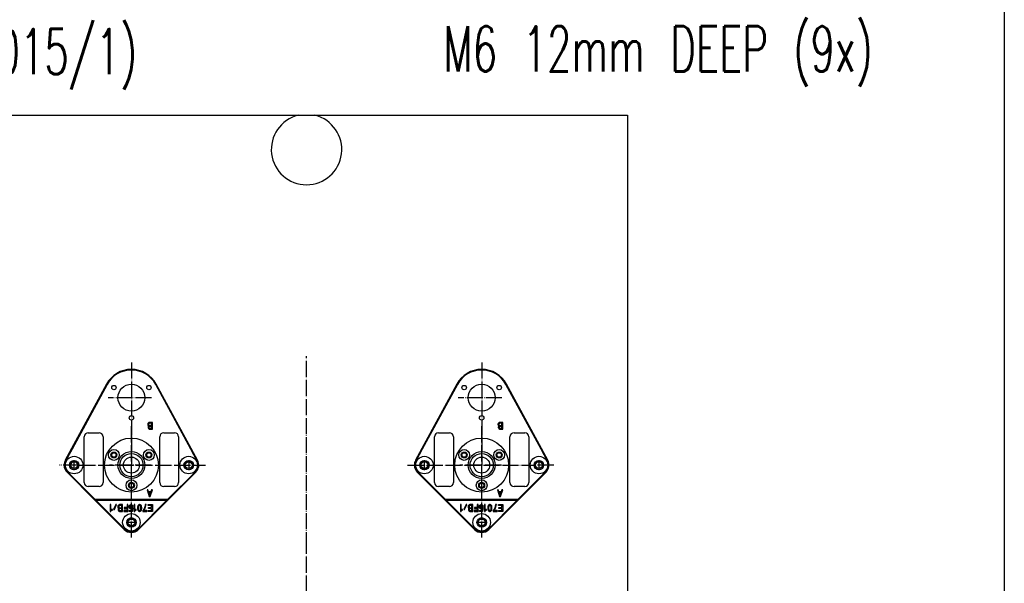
# Model space of a CAD drawing. Extents: x -1765 to 4890, y -3431 to 1272.
# Tile 187 of 189: x 2969 to 3700, y -1517 to -1099. Entities that reach past the tile are written whole.
import ezdxf

# ---------------------------------------------------------------- set-up
doc = ezdxf.new("R2010")
doc.units = 0
doc.linetypes.add('DOT_CENTER', pattern=[14, 12, -1, 0, -1])
doc.layers.add('1', color=7, linetype='CONTINUOUS')
doc.styles.add('CONVERTER_2', font='txt.shx', dxfattribs={"width": 0.63})

# ---------------------------------------------------------------- blocks, each defined once
blk = doc.blocks.new('TEXT__62', base_point=(-2000, -2800))
at = {"layer": '1', "color": 7, "linetype": 'CONTINUOUS'}
blk.add_line((3700, -900), (3700, -2170), dxfattribs=at)
at = {"layer": '1', "color": 1, "style": 'CONVERTER_2', "width": 0.63}
for s, p in [('(WITH ENGRAVING E7015/1)', (2647.64, -1138.98)), ('M6 12mm DEEP (9x)', (3283.64, -1136.98))]:
    blk.add_text(s, height=33.6, dxfattribs=at).set_placement(p)
blk = doc.blocks.new('PIN__257', base_point=(3032.06, -1408.88))
at = {"layer": '1', "color": 4, "linetype": 'CONTINUOUS'}
for centre, radius in [((3052.06, -1428.88), 20), ((3039.07, -1421.38), 4), ((3065.05, -1421.38), 4), ((3039.07, -1421.38), 2.2), ((3052.06, -1428.88), 10), ((3052.06, -1428.88), 8.6), ((3052.06, -1428.88), 5.9), ((3065.05, -1421.38), 2.2), ((3052.06, -1443.88), 4), ((3052.06, -1443.88), 2.2)]:
    blk.add_circle(centre, radius, dxfattribs=at)
blk = doc.blocks.new('E7015-23250__258', base_point=(2066.18, -1352.74))
at = {"layer": '1', "color": 6, "linetype": 'DOT_CENTER'}
for p, q in [((3052.06, -1352.74), (3052.06, -1407.58)), ((3067.06, -1378.88), (3034.69, -1378.88)), ((3052.06, -1407.58), (3052.06, -1428.88)), ((3052.06, -1428.88), (3035.77, -1428.88)), ((3066.75, -1428.88), (3052.06, -1428.88)), ((3052.06, -1455.57), (3052.06, -1428.88))]:
    blk.add_line(p, q, dxfattribs=at)
at = {"layer": '1', "color": 6, "linetype": 'CONTINUOUS'}
for p, q in [((3033.61, -1368.86), (3002.97, -1425.3)), ((3034.04, -1369.1), (3007.98, -1417.12)), ((3096.14, -1417.12), (3070.08, -1369.1)), ((3101.15, -1425.3), (3070.52, -1368.86)), ((3064.29, -1398.14), (3064.17, -1398.58)), ((3064.17, -1398.58), (3064.17, -1398.89)), ((3064.17, -1398.89), (3064.29, -1399.33)), ((3064.45, -1397.83), (3064.29, -1398.14)), ((3064.29, -1399.33), (3064.51, -1399.7)), ((3064.45, -1400.45), (3064.4, -1400.77)), ((3064.4, -1400.77), (3064.4, -1401.02)), ((3064.4, -1401.02), (3064.45, -1401.33)), ((3064.74, -1397.52), (3064.45, -1397.83)), ((3064.68, -1400.08), (3064.45, -1400.45)), ((3064.45, -1401.33), (3064.68, -1401.7)), ((3064.51, -1399.7), (3064.79, -1399.95)), ((3064.79, -1399.95), (3064.68, -1400.08)), ((3064.68, -1401.7), (3064.9, -1401.95)), ((3065.07, -1397.33), (3064.74, -1397.52)), ((3064.9, -1398.39), (3064.85, -1398.64)), ((3064.85, -1398.64), (3064.85, -1398.89)), ((3064.85, -1398.89), (3064.9, -1399.14)), ((3065.07, -1398.14), (3064.9, -1398.39)), ((3064.9, -1399.14), (3065.07, -1399.39)), ((3064.9, -1401.95), (3065.24, -1402.14)), ((3065.07, -1400.58), (3065.02, -1400.77)), ((3065.02, -1400.77), (3065.02, -1401.02)), ((3065.02, -1401.02), (3065.07, -1401.2)), ((3065.52, -1397.2), (3065.07, -1397.33)), ((3065.3, -1397.95), (3065.07, -1398.14)), ((3065.07, -1399.39), (3065.3, -1399.58)), ((3065.19, -1400.39), (3065.07, -1400.58)), ((3065.07, -1401.2), (3065.19, -1401.39)), ((3065.35, -1400.27), (3065.19, -1400.39)), ((3065.19, -1401.39), (3065.35, -1401.52)), ((3065.24, -1402.14), (3065.52, -1402.2)), ((3065.58, -1397.89), (3065.3, -1397.95)), ((3065.3, -1399.58), (3065.58, -1399.64)), ((3065.58, -1400.2), (3065.35, -1400.27)), ((3065.35, -1401.52), (3065.58, -1401.58)), ((3067.66, -1397.2), (3065.52, -1397.2)), ((3065.52, -1402.2), (3067.66, -1402.2)), ((3067.04, -1397.89), (3065.58, -1397.89)), ((3065.58, -1399.64), (3067.04, -1399.64)), ((3067.04, -1400.2), (3065.58, -1400.2)), ((3065.58, -1401.58), (3067.04, -1401.58)), ((3067.04, -1399.64), (3067.04, -1397.89)), ((3067.04, -1401.58), (3067.04, -1400.2)), ((3067.66, -1402.2), (3067.66, -1397.2)), ((3017.06, -1441.88), (3017.06, -1407.88)), ((3020.06, -1404.88), (3028.06, -1404.88)), ((3031.06, -1407.88), (3031.06, -1441.88)), ((3073.06, -1441.88), (3073.06, -1407.88)), ((3076.06, -1404.88), (3084.06, -1404.88)), ((3087.06, -1407.88), (3087.06, -1441.88)), ((3007.98, -1417.12), (3003.41, -1425.54)), ((3100.71, -1425.54), (3096.14, -1417.12)), ((3024.95, -1454.88), (3004.26, -1434.18)), ((3025.16, -1454.38), (3004.61, -1433.83)), ((3099.51, -1433.83), (3078.96, -1454.38)), ((3099.86, -1434.18), (3079.17, -1454.88)), ((3028.06, -1444.88), (3020.06, -1444.88)), ((3084.06, -1444.88), (3076.06, -1444.88)), ((3025.16, -1454.38), (3024.95, -1454.88)), ((3078.96, -1454.38), (3025.16, -1454.38)), ((3064.34, -1447.2), (3063.72, -1447.2)), ((3063.72, -1447.2), (3065.35, -1452.2)), ((3064.85, -1448.7), (3064.34, -1447.2)), ((3066.54, -1448.7), (3064.85, -1448.7)), ((3066.37, -1449.33), (3064.96, -1449.33)), ((3064.96, -1449.33), (3065.69, -1451.33)), ((3065.35, -1452.2), (3066.03, -1452.2)), ((3065.69, -1451.33), (3066.37, -1449.33)), ((3066.03, -1452.2), (3067.66, -1447.2)), ((3067.04, -1447.2), (3066.54, -1448.7)), ((3067.66, -1447.2), (3067.04, -1447.2)), ((3078.96, -1454.38), (3079.17, -1454.88)), ((3024.95, -1454.88), (3079.17, -1454.88)), ((3046.76, -1476.68), (3024.95, -1454.88)), ((3047.11, -1476.33), (3026.66, -1455.88)), ((3036.31, -1458.2), (3036.31, -1463.2)), ((3036.87, -1458.2), (3036.31, -1458.2)), ((3036.87, -1461.83), (3036.87, -1458.2)), ((3040.53, -1458.2), (3038.84, -1461.95)), ((3039.4, -1461.95), (3041.09, -1458.2)), ((3041.09, -1458.2), (3040.53, -1458.2)), ((3042.1, -1459.14), (3041.99, -1459.58)), ((3041.99, -1459.58), (3041.99, -1459.89)), ((3041.99, -1459.89), (3042.1, -1460.33)), ((3042.27, -1458.83), (3042.1, -1459.14)), ((3042.1, -1460.33), (3042.33, -1460.7)), ((3042.27, -1461.45), (3042.21, -1461.77)), ((3042.55, -1458.52), (3042.27, -1458.83)), ((3042.5, -1461.08), (3042.27, -1461.45)), ((3042.33, -1460.7), (3042.61, -1460.95)), ((3042.61, -1460.95), (3042.5, -1461.08)), ((3042.89, -1458.33), (3042.55, -1458.52)), ((3042.72, -1459.39), (3042.66, -1459.64)), ((3042.66, -1459.64), (3042.66, -1459.89)), ((3042.66, -1459.89), (3042.72, -1460.14)), ((3042.89, -1459.14), (3042.72, -1459.39)), ((3042.72, -1460.14), (3042.89, -1460.39)), ((3042.89, -1461.58), (3042.83, -1461.77)), ((3043.34, -1458.2), (3042.89, -1458.33)), ((3043.11, -1458.95), (3042.89, -1459.14)), ((3042.89, -1460.39), (3043.11, -1460.58)), ((3043, -1461.39), (3042.89, -1461.58)), ((3043.17, -1461.27), (3043, -1461.39)), ((3043.4, -1458.89), (3043.11, -1458.95)), ((3043.11, -1460.58), (3043.4, -1460.64)), ((3043.4, -1461.2), (3043.17, -1461.27)), ((3045.48, -1458.2), (3043.34, -1458.2)), ((3044.86, -1458.89), (3043.4, -1458.89)), ((3043.4, -1460.64), (3044.86, -1460.64)), ((3044.86, -1461.2), (3043.4, -1461.2)), ((3044.86, -1460.64), (3044.86, -1458.89)), ((3044.86, -1462.58), (3044.86, -1461.2)), ((3045.48, -1463.2), (3045.48, -1458.2)), ((3048.8, -1460.45), (3046.71, -1460.45)), ((3046.71, -1460.45), (3046.71, -1461.08)), ((3046.71, -1461.08), (3048.8, -1461.08)), ((3048.8, -1458.2), (3048.8, -1460.45)), ((3049.41, -1458.2), (3048.8, -1458.2)), ((3048.8, -1461.08), (3048.8, -1462.58)), ((3049.41, -1463.2), (3049.41, -1458.2)), ((3050.31, -1459.58), (3050.43, -1459.2)), ((3050.31, -1460.08), (3050.31, -1459.58)), ((3050.43, -1460.45), (3050.31, -1460.08)), ((3050.43, -1459.2), (3050.54, -1458.95)), ((3050.54, -1460.7), (3050.43, -1460.45)), ((3050.54, -1458.95), (3050.71, -1458.7)), ((3050.71, -1460.95), (3050.54, -1460.7)), ((3050.71, -1458.7), (3050.88, -1458.52)), ((3050.88, -1461.14), (3050.71, -1460.95)), ((3050.88, -1458.52), (3051.05, -1458.39)), ((3050.99, -1459.33), (3050.88, -1459.64)), ((3050.88, -1459.64), (3050.88, -1460.14)), ((3050.88, -1460.14), (3050.99, -1460.45)), ((3051.05, -1461.33), (3050.88, -1461.14)), ((3051.1, -1459.14), (3050.99, -1459.33)), ((3050.99, -1460.45), (3051.1, -1460.64)), ((3051.05, -1458.39), (3051.33, -1458.27)), ((3051.33, -1461.45), (3051.05, -1461.33)), ((3051.33, -1458.95), (3051.1, -1459.14)), ((3051.1, -1460.64), (3051.33, -1460.83)), ((3051.33, -1458.27), (3051.61, -1458.2)), ((3051.61, -1458.83), (3051.33, -1458.95)), ((3051.33, -1460.83), (3051.61, -1460.95)), ((3051.61, -1461.52), (3051.33, -1461.45)), ((3051.61, -1458.2), (3051.89, -1458.2)), ((3051.89, -1458.83), (3051.61, -1458.83)), ((3051.61, -1460.95), (3051.89, -1460.95)), ((3051.89, -1461.52), (3051.61, -1461.52)), ((3051.89, -1458.2), (3052.17, -1458.27)), ((3052.17, -1458.95), (3051.89, -1458.83)), ((3051.89, -1460.95), (3052.23, -1460.83)), ((3052.23, -1461.39), (3051.89, -1461.52)), ((3052.17, -1458.27), (3052.45, -1458.39)), ((3052.4, -1459.14), (3052.17, -1458.95)), ((3052.23, -1460.83), (3052.45, -1460.64)), ((3052.51, -1461.2), (3052.23, -1461.39)), ((3052.34, -1462.58), (3052.51, -1461.2)), ((3052.51, -1459.33), (3052.4, -1459.14)), ((3052.45, -1458.39), (3052.62, -1458.52)), ((3052.45, -1460.64), (3052.56, -1460.45)), ((3052.62, -1459.64), (3052.51, -1459.33)), ((3052.56, -1460.45), (3053.13, -1460.45)), ((3052.62, -1458.52), (3052.79, -1458.7)), ((3053.18, -1459.58), (3052.62, -1459.64)), ((3052.79, -1458.7), (3052.96, -1458.95)), ((3053.13, -1460.45), (3052.79, -1463.2)), ((3052.96, -1458.95), (3053.07, -1459.2)), ((3053.07, -1459.2), (3053.18, -1459.58)), ((3054.08, -1458.2), (3054.08, -1463.2)), ((3054.65, -1458.2), (3054.08, -1458.2)), ((3054.65, -1461.83), (3054.65, -1458.2)), ((3056.67, -1459.89), (3056.61, -1460.45)), ((3056.61, -1460.45), (3056.61, -1460.95)), ((3056.61, -1460.95), (3056.67, -1461.52)), ((3056.73, -1459.52), (3056.67, -1459.89)), ((3056.67, -1461.52), (3056.73, -1461.89)), ((3056.84, -1459.2), (3056.73, -1459.52)), ((3056.95, -1458.95), (3056.84, -1459.2)), ((3057.12, -1458.7), (3056.95, -1458.95)), ((3077.46, -1455.88), (3057.01, -1476.33)), ((3057.29, -1458.52), (3057.12, -1458.7)), ((3057.29, -1459.64), (3057.23, -1460.33)), ((3057.23, -1460.33), (3057.23, -1461.08)), ((3057.23, -1461.08), (3057.29, -1461.77)), ((3057.46, -1458.39), (3057.29, -1458.52)), ((3057.4, -1459.33), (3057.29, -1459.64)), ((3079.17, -1454.88), (3057.36, -1476.68)), ((3057.51, -1459.14), (3057.4, -1459.33)), ((3057.74, -1458.27), (3057.46, -1458.39)), ((3057.74, -1458.95), (3057.51, -1459.14)), ((3057.96, -1458.2), (3057.74, -1458.27)), ((3057.96, -1458.83), (3057.74, -1458.95)), ((3058.36, -1458.2), (3057.96, -1458.2)), ((3058.36, -1458.83), (3057.96, -1458.83)), ((3058.58, -1458.27), (3058.36, -1458.2)), ((3058.58, -1458.95), (3058.36, -1458.83)), ((3058.86, -1458.39), (3058.58, -1458.27)), ((3058.81, -1459.14), (3058.58, -1458.95)), ((3058.92, -1459.33), (3058.81, -1459.14)), ((3059.03, -1458.52), (3058.86, -1458.39)), ((3059.03, -1459.64), (3058.92, -1459.33)), ((3059.2, -1458.7), (3059.03, -1458.52)), ((3059.09, -1460.33), (3059.03, -1459.64)), ((3059.03, -1461.77), (3059.09, -1461.08)), ((3059.09, -1461.08), (3059.09, -1460.33)), ((3059.37, -1458.95), (3059.2, -1458.7)), ((3059.48, -1459.2), (3059.37, -1458.95)), ((3059.6, -1459.52), (3059.48, -1459.2)), ((3059.65, -1459.89), (3059.6, -1459.52)), ((3059.6, -1461.89), (3059.65, -1461.52)), ((3059.71, -1460.45), (3059.65, -1459.89)), ((3059.65, -1461.52), (3059.71, -1460.95)), ((3059.71, -1460.95), (3059.71, -1460.45)), ((3061.28, -1461.58), (3060.61, -1462.64)), ((3061.73, -1460.64), (3061.28, -1461.58)), ((3061.28, -1462.58), (3062.01, -1461.45)), ((3062.01, -1459.89), (3061.73, -1460.64)), ((3062.18, -1459.14), (3062.01, -1459.89)), ((3062.01, -1461.45), (3062.35, -1460.7)), ((3062.3, -1458.2), (3062.18, -1459.14)), ((3062.97, -1458.2), (3062.3, -1458.2)), ((3062.35, -1460.7), (3062.58, -1460.14)), ((3062.58, -1460.14), (3062.86, -1459.2)), ((3062.86, -1459.2), (3062.97, -1458.2)), ((3064.43, -1458.2), (3067.7, -1458.2)), ((3064.43, -1458.83), (3064.43, -1458.2)), ((3067.08, -1458.83), (3064.43, -1458.83)), ((3064.71, -1461.08), (3064.71, -1460.45)), ((3064.71, -1460.45), (3067.08, -1460.45)), ((3067.08, -1461.08), (3064.71, -1461.08)), ((3067.08, -1460.45), (3067.08, -1458.83)), ((3067.08, -1462.58), (3067.08, -1461.08)), ((3067.7, -1458.2), (3067.7, -1463.2)), ((3036.31, -1463.2), (3036.76, -1463.2)), ((3036.76, -1463.2), (3036.81, -1463.02)), ((3036.81, -1463.02), (3036.98, -1462.77)), ((3037.94, -1461.83), (3036.87, -1461.83)), ((3036.98, -1462.77), (3037.15, -1462.58)), ((3037.15, -1462.58), (3037.38, -1462.45)), ((3037.38, -1462.45), (3037.55, -1462.39)), ((3037.55, -1462.39), (3037.83, -1462.33)), ((3037.83, -1462.33), (3037.94, -1462.33)), ((3037.94, -1462.33), (3037.94, -1461.83)), ((3038.84, -1461.95), (3039.4, -1461.95)), ((3042.21, -1461.77), (3042.21, -1462.02)), ((3042.21, -1462.02), (3042.27, -1462.33)), ((3042.27, -1462.33), (3042.5, -1462.7)), ((3042.5, -1462.7), (3042.72, -1462.95)), ((3042.72, -1462.95), (3043.06, -1463.14)), ((3042.83, -1461.77), (3042.83, -1462.02)), ((3042.83, -1462.02), (3042.89, -1462.2)), ((3042.89, -1462.2), (3043, -1462.39)), ((3043, -1462.39), (3043.17, -1462.52)), ((3043.06, -1463.14), (3043.34, -1463.2)), ((3043.17, -1462.52), (3043.4, -1462.58)), ((3043.34, -1463.2), (3045.48, -1463.2)), ((3043.4, -1462.58), (3044.86, -1462.58)), ((3048.8, -1462.58), (3046.38, -1462.58)), ((3046.38, -1462.58), (3046.38, -1463.2)), ((3046.38, -1463.2), (3049.41, -1463.2)), ((3050.48, -1463.2), (3050.48, -1462.58)), ((3050.48, -1462.58), (3052.34, -1462.58)), ((3052.79, -1463.2), (3050.48, -1463.2)), ((3054.08, -1463.2), (3054.53, -1463.2)), ((3054.53, -1463.2), (3054.59, -1463.02)), ((3054.59, -1463.02), (3054.76, -1462.77)), ((3055.71, -1461.83), (3054.65, -1461.83)), ((3054.76, -1462.77), (3054.93, -1462.58)), ((3054.93, -1462.58), (3055.15, -1462.45)), ((3055.15, -1462.45), (3055.32, -1462.39)), ((3055.32, -1462.39), (3055.6, -1462.33)), ((3055.6, -1462.33), (3055.71, -1462.33)), ((3055.71, -1462.33), (3055.71, -1461.83)), ((3056.73, -1461.89), (3056.84, -1462.2)), ((3056.84, -1462.2), (3056.95, -1462.45)), ((3056.95, -1462.45), (3057.12, -1462.7)), ((3057.12, -1462.7), (3057.29, -1462.89)), ((3057.29, -1461.77), (3057.4, -1462.08)), ((3057.29, -1462.89), (3057.46, -1463.02)), ((3057.4, -1462.08), (3057.51, -1462.27)), ((3057.46, -1463.02), (3057.74, -1463.14)), ((3057.51, -1462.27), (3057.74, -1462.45)), ((3057.74, -1462.45), (3057.96, -1462.58)), ((3057.74, -1463.14), (3057.96, -1463.2)), ((3057.96, -1462.58), (3058.36, -1462.58)), ((3057.96, -1463.2), (3058.36, -1463.2)), ((3058.36, -1462.58), (3058.58, -1462.45)), ((3058.36, -1463.2), (3058.58, -1463.14)), ((3058.58, -1462.45), (3058.81, -1462.27)), ((3058.58, -1463.14), (3058.86, -1463.02)), ((3058.81, -1462.27), (3058.92, -1462.08)), ((3058.86, -1463.02), (3059.03, -1462.89)), ((3058.92, -1462.08), (3059.03, -1461.77)), ((3059.03, -1462.89), (3059.2, -1462.7)), ((3059.2, -1462.7), (3059.37, -1462.45)), ((3059.37, -1462.45), (3059.48, -1462.2)), ((3059.48, -1462.2), (3059.6, -1461.89)), ((3060.61, -1462.64), (3060.61, -1463.2)), ((3060.61, -1463.2), (3063.53, -1463.2)), ((3063.53, -1462.58), (3061.28, -1462.58)), ((3063.53, -1463.2), (3063.53, -1462.58)), ((3064.49, -1463.2), (3064.49, -1462.58)), ((3064.49, -1462.58), (3067.08, -1462.58)), ((3067.7, -1463.2), (3064.49, -1463.2))]:
    blk.add_line(p, q, dxfattribs=at)
for centre, radius in [((3039.07, -1371.38), 1.65), ((3052.06, -1378.88), 10), ((3065.05, -1371.38), 1.65), ((3052.06, -1393.88), 1.65), ((3009.56, -1428.88), 6.5), ((3039.07, -1421.38), 1.65), ((3052.06, -1428.88), 10), ((3065.05, -1421.38), 1.65), ((3094.56, -1428.88), 6.5), ((3009.56, -1428.88), 3.5), ((3094.56, -1428.88), 3.5), ((3052.06, -1443.88), 1.65), ((3052.06, -1471.38), 6.5), ((3052.06, -1471.38), 3.5)]:
    blk.add_circle(centre, radius, dxfattribs=at)
for centre, radius, start, end in [((3052.06, -1378.88), 21, 90, 151.50733), ((3052.06, -1378.88), 20.5, 90, 151.50733), ((3052.06, -1378.88), 21, 28.49267, 90), ((3052.06, -1378.88), 20.5, 28.49267, 90), ((3020.06, -1407.88), 3, 90, 180), ((3028.06, -1407.88), 3, 0, 90), ((3076.06, -1407.88), 3, 90, 180), ((3084.06, -1407.88), 3, 0, 90), ((3009.56, -1428.88), 7.5, 151.50733, 180), ((3009.56, -1428.88), 7.5, 180, -135), ((3009.56, -1428.88), 7, 151.50733, 180), ((3009.56, -1428.88), 7, 180, -135), ((3094.56, -1428.88), 7, -45, 0), ((3094.56, -1428.88), 7.5, -45, 28.49267), ((3094.56, -1428.88), 7, 0, 28.49267), ((3020.06, -1441.88), 3, 180, -90), ((3028.06, -1441.88), 3, -90, 0), ((3052.06, -1443.88), 2, -118.76558, -90), ((3076.06, -1441.88), 3, 180, -90), ((3084.06, -1441.88), 3, -90, 0), ((3024.38, -1457.82), 3, 40.38584, 78.89177), ((3079.75, -1457.82), 3, 101.10823, 139.61416), ((3052.06, -1471.38), 7, -135, -90), ((3052.06, -1471.38), 7, -90, -45), ((3052.06, -1471.38), 7.5, -135, -90), ((3052.06, -1471.38), 7.5, -90, -45)]:
    blk.add_arc(centre, radius, start, end, dxfattribs=at)
at = {"layer": '1'}
blk.add_blockref('PIN__257', (3032.06, -1408.88), dxfattribs=at)
blk = doc.blocks.new('PIN__259', base_point=(3292.06, -1408.88))
at = {"layer": '1', "color": 4, "linetype": 'CONTINUOUS'}
for centre, radius in [((3312.06, -1428.88), 20), ((3299.07, -1421.38), 4), ((3325.05, -1421.38), 4), ((3299.07, -1421.38), 2.2), ((3312.06, -1428.88), 10), ((3312.06, -1428.88), 8.6), ((3312.06, -1428.88), 5.9), ((3325.05, -1421.38), 2.2), ((3312.06, -1443.88), 4), ((3312.06, -1443.88), 2.2)]:
    blk.add_circle(centre, radius, dxfattribs=at)
blk = doc.blocks.new('E7015-23250__260', base_point=(2326.18, -1352.74))
at = {"layer": '1', "color": 6, "linetype": 'DOT_CENTER'}
for p, q in [((3312.06, -1352.74), (3312.06, -1407.58)), ((3327.06, -1378.88), (3294.69, -1378.88)), ((3312.06, -1407.58), (3312.06, -1428.88)), ((3312.06, -1428.88), (3295.77, -1428.88)), ((3312.06, -1455.57), (3312.06, -1428.88)), ((3326.75, -1428.88), (3312.06, -1428.88))]:
    blk.add_line(p, q, dxfattribs=at)
at = {"layer": '1', "color": 6, "linetype": 'CONTINUOUS'}
for p, q in [((3293.61, -1368.86), (3262.97, -1425.3)), ((3294.04, -1369.1), (3267.98, -1417.12)), ((3356.14, -1417.12), (3330.08, -1369.1)), ((3361.15, -1425.3), (3330.52, -1368.86)), ((3324.29, -1398.14), (3324.17, -1398.58)), ((3324.17, -1398.58), (3324.17, -1398.89)), ((3324.17, -1398.89), (3324.29, -1399.33)), ((3324.45, -1397.83), (3324.29, -1398.14)), ((3324.29, -1399.33), (3324.51, -1399.7)), ((3324.45, -1400.45), (3324.4, -1400.77)), ((3324.4, -1400.77), (3324.4, -1401.02)), ((3324.4, -1401.02), (3324.45, -1401.33)), ((3324.74, -1397.52), (3324.45, -1397.83)), ((3324.68, -1400.08), (3324.45, -1400.45)), ((3324.45, -1401.33), (3324.68, -1401.7)), ((3324.51, -1399.7), (3324.79, -1399.95)), ((3324.79, -1399.95), (3324.68, -1400.08)), ((3324.68, -1401.7), (3324.9, -1401.95)), ((3325.07, -1397.33), (3324.74, -1397.52)), ((3324.9, -1398.39), (3324.85, -1398.64)), ((3324.85, -1398.64), (3324.85, -1398.89)), ((3324.85, -1398.89), (3324.9, -1399.14)), ((3325.07, -1398.14), (3324.9, -1398.39)), ((3324.9, -1399.14), (3325.07, -1399.39)), ((3324.9, -1401.95), (3325.24, -1402.14)), ((3325.07, -1400.58), (3325.02, -1400.77)), ((3325.02, -1400.77), (3325.02, -1401.02)), ((3325.02, -1401.02), (3325.07, -1401.2)), ((3325.52, -1397.2), (3325.07, -1397.33)), ((3325.3, -1397.95), (3325.07, -1398.14)), ((3325.07, -1399.39), (3325.3, -1399.58)), ((3325.19, -1400.39), (3325.07, -1400.58)), ((3325.07, -1401.2), (3325.19, -1401.39)), ((3325.35, -1400.27), (3325.19, -1400.39)), ((3325.19, -1401.39), (3325.35, -1401.52)), ((3325.24, -1402.14), (3325.52, -1402.2)), ((3325.58, -1397.89), (3325.3, -1397.95)), ((3325.3, -1399.58), (3325.58, -1399.64)), ((3325.58, -1400.2), (3325.35, -1400.27)), ((3325.35, -1401.52), (3325.58, -1401.58)), ((3327.66, -1397.2), (3325.52, -1397.2)), ((3325.52, -1402.2), (3327.66, -1402.2)), ((3327.04, -1397.89), (3325.58, -1397.89)), ((3325.58, -1399.64), (3327.04, -1399.64)), ((3327.04, -1400.2), (3325.58, -1400.2)), ((3325.58, -1401.58), (3327.04, -1401.58)), ((3327.04, -1399.64), (3327.04, -1397.89)), ((3327.04, -1401.58), (3327.04, -1400.2)), ((3327.66, -1402.2), (3327.66, -1397.2)), ((3277.06, -1441.88), (3277.06, -1407.88)), ((3280.06, -1404.88), (3288.06, -1404.88)), ((3291.06, -1407.88), (3291.06, -1441.88)), ((3333.06, -1441.88), (3333.06, -1407.88)), ((3336.06, -1404.88), (3344.06, -1404.88)), ((3347.06, -1407.88), (3347.06, -1441.88)), ((3267.98, -1417.12), (3263.41, -1425.54)), ((3360.71, -1425.54), (3356.14, -1417.12)), ((3284.95, -1454.88), (3264.26, -1434.18)), ((3285.16, -1454.38), (3264.61, -1433.83)), ((3359.51, -1433.83), (3338.96, -1454.38)), ((3359.86, -1434.18), (3339.17, -1454.88)), ((3288.06, -1444.88), (3280.06, -1444.88)), ((3344.06, -1444.88), (3336.06, -1444.88)), ((3285.16, -1454.38), (3284.95, -1454.88)), ((3338.96, -1454.38), (3285.16, -1454.38)), ((3323.72, -1447.2), (3325.35, -1452.2)), ((3324.34, -1447.2), (3323.72, -1447.2)), ((3324.85, -1448.7), (3324.34, -1447.2)), ((3326.54, -1448.7), (3324.85, -1448.7)), ((3324.96, -1449.33), (3325.69, -1451.33)), ((3326.37, -1449.33), (3324.96, -1449.33)), ((3325.35, -1452.2), (3326.03, -1452.2)), ((3325.69, -1451.33), (3326.37, -1449.33)), ((3326.03, -1452.2), (3327.66, -1447.2)), ((3327.04, -1447.2), (3326.54, -1448.7)), ((3327.66, -1447.2), (3327.04, -1447.2)), ((3338.96, -1454.38), (3339.17, -1454.88)), ((3306.76, -1476.68), (3284.95, -1454.88)), ((3284.95, -1454.88), (3339.17, -1454.88)), ((3307.11, -1476.33), (3286.66, -1455.88)), ((3296.87, -1458.2), (3296.31, -1458.2)), ((3296.31, -1458.2), (3296.31, -1463.2)), ((3296.87, -1461.83), (3296.87, -1458.2)), ((3300.53, -1458.2), (3298.84, -1461.95)), ((3299.4, -1461.95), (3301.09, -1458.2)), ((3301.09, -1458.2), (3300.53, -1458.2)), ((3302.1, -1459.14), (3301.99, -1459.58)), ((3301.99, -1459.58), (3301.99, -1459.89)), ((3301.99, -1459.89), (3302.1, -1460.33)), ((3302.27, -1458.83), (3302.1, -1459.14)), ((3302.1, -1460.33), (3302.33, -1460.7)), ((3302.27, -1461.45), (3302.21, -1461.77)), ((3302.55, -1458.52), (3302.27, -1458.83)), ((3302.5, -1461.08), (3302.27, -1461.45)), ((3302.33, -1460.7), (3302.61, -1460.95)), ((3302.61, -1460.95), (3302.5, -1461.08)), ((3302.89, -1458.33), (3302.55, -1458.52)), ((3302.72, -1459.39), (3302.66, -1459.64)), ((3302.66, -1459.64), (3302.66, -1459.89)), ((3302.66, -1459.89), (3302.72, -1460.14)), ((3302.89, -1459.14), (3302.72, -1459.39)), ((3302.72, -1460.14), (3302.89, -1460.39)), ((3302.89, -1461.58), (3302.83, -1461.77)), ((3303.34, -1458.2), (3302.89, -1458.33)), ((3303.11, -1458.95), (3302.89, -1459.14)), ((3302.89, -1460.39), (3303.11, -1460.58)), ((3303, -1461.39), (3302.89, -1461.58)), ((3303.17, -1461.27), (3303, -1461.39)), ((3303.4, -1458.89), (3303.11, -1458.95)), ((3303.11, -1460.58), (3303.4, -1460.64)), ((3303.4, -1461.2), (3303.17, -1461.27)), ((3305.48, -1458.2), (3303.34, -1458.2)), ((3304.86, -1458.89), (3303.4, -1458.89)), ((3303.4, -1460.64), (3304.86, -1460.64)), ((3304.86, -1461.2), (3303.4, -1461.2)), ((3304.86, -1460.64), (3304.86, -1458.89)), ((3304.86, -1462.58), (3304.86, -1461.2)), ((3305.48, -1463.2), (3305.48, -1458.2)), ((3306.71, -1460.45), (3306.71, -1461.08)), ((3308.8, -1460.45), (3306.71, -1460.45)), ((3306.71, -1461.08), (3308.8, -1461.08)), ((3309.41, -1458.2), (3308.8, -1458.2)), ((3308.8, -1458.2), (3308.8, -1460.45)), ((3308.8, -1461.08), (3308.8, -1462.58)), ((3309.41, -1463.2), (3309.41, -1458.2)), ((3310.31, -1459.58), (3310.43, -1459.2)), ((3310.31, -1460.08), (3310.31, -1459.58)), ((3310.43, -1460.45), (3310.31, -1460.08)), ((3310.43, -1459.2), (3310.54, -1458.95)), ((3310.54, -1460.7), (3310.43, -1460.45)), ((3310.54, -1458.95), (3310.71, -1458.7)), ((3310.71, -1460.95), (3310.54, -1460.7)), ((3310.71, -1458.7), (3310.88, -1458.52)), ((3310.88, -1461.14), (3310.71, -1460.95)), ((3310.88, -1458.52), (3311.05, -1458.39)), ((3310.99, -1459.33), (3310.88, -1459.64)), ((3310.88, -1459.64), (3310.88, -1460.14)), ((3310.88, -1460.14), (3310.99, -1460.45)), ((3311.05, -1461.33), (3310.88, -1461.14)), ((3311.1, -1459.14), (3310.99, -1459.33)), ((3310.99, -1460.45), (3311.1, -1460.64)), ((3311.05, -1458.39), (3311.33, -1458.27)), ((3311.33, -1461.45), (3311.05, -1461.33)), ((3311.33, -1458.95), (3311.1, -1459.14)), ((3311.1, -1460.64), (3311.33, -1460.83)), ((3311.33, -1458.27), (3311.61, -1458.2)), ((3311.61, -1458.83), (3311.33, -1458.95)), ((3311.33, -1460.83), (3311.61, -1460.95)), ((3311.61, -1461.52), (3311.33, -1461.45)), ((3311.61, -1458.2), (3311.89, -1458.2)), ((3311.89, -1458.83), (3311.61, -1458.83)), ((3311.61, -1460.95), (3311.89, -1460.95)), ((3311.89, -1461.52), (3311.61, -1461.52)), ((3311.89, -1458.2), (3312.17, -1458.27)), ((3312.17, -1458.95), (3311.89, -1458.83)), ((3311.89, -1460.95), (3312.23, -1460.83)), ((3312.23, -1461.39), (3311.89, -1461.52)), ((3312.17, -1458.27), (3312.45, -1458.39)), ((3312.4, -1459.14), (3312.17, -1458.95)), ((3312.23, -1460.83), (3312.45, -1460.64)), ((3312.51, -1461.2), (3312.23, -1461.39)), ((3312.34, -1462.58), (3312.51, -1461.2)), ((3312.51, -1459.33), (3312.4, -1459.14)), ((3312.45, -1458.39), (3312.62, -1458.52)), ((3312.45, -1460.64), (3312.56, -1460.45)), ((3312.62, -1459.64), (3312.51, -1459.33)), ((3312.56, -1460.45), (3313.13, -1460.45)), ((3312.62, -1458.52), (3312.79, -1458.7)), ((3313.18, -1459.58), (3312.62, -1459.64)), ((3312.79, -1458.7), (3312.96, -1458.95)), ((3313.13, -1460.45), (3312.79, -1463.2)), ((3312.96, -1458.95), (3313.07, -1459.2)), ((3313.07, -1459.2), (3313.18, -1459.58)), ((3314.65, -1458.2), (3314.08, -1458.2)), ((3314.08, -1458.2), (3314.08, -1463.2)), ((3314.65, -1461.83), (3314.65, -1458.2)), ((3316.67, -1459.89), (3316.61, -1460.45)), ((3316.61, -1460.45), (3316.61, -1460.95)), ((3316.61, -1460.95), (3316.67, -1461.52)), ((3316.73, -1459.52), (3316.67, -1459.89)), ((3316.67, -1461.52), (3316.73, -1461.89)), ((3316.84, -1459.2), (3316.73, -1459.52)), ((3316.95, -1458.95), (3316.84, -1459.2)), ((3317.12, -1458.7), (3316.95, -1458.95)), ((3337.46, -1455.88), (3317.01, -1476.33)), ((3317.29, -1458.52), (3317.12, -1458.7)), ((3317.29, -1459.64), (3317.23, -1460.33)), ((3317.23, -1460.33), (3317.23, -1461.08)), ((3317.23, -1461.08), (3317.29, -1461.77)), ((3317.46, -1458.39), (3317.29, -1458.52)), ((3317.4, -1459.33), (3317.29, -1459.64)), ((3339.17, -1454.88), (3317.36, -1476.68)), ((3317.51, -1459.14), (3317.4, -1459.33)), ((3317.74, -1458.27), (3317.46, -1458.39)), ((3317.74, -1458.95), (3317.51, -1459.14)), ((3317.96, -1458.2), (3317.74, -1458.27)), ((3317.96, -1458.83), (3317.74, -1458.95)), ((3318.36, -1458.2), (3317.96, -1458.2)), ((3318.36, -1458.83), (3317.96, -1458.83)), ((3318.58, -1458.27), (3318.36, -1458.2)), ((3318.58, -1458.95), (3318.36, -1458.83)), ((3318.86, -1458.39), (3318.58, -1458.27)), ((3318.81, -1459.14), (3318.58, -1458.95)), ((3318.92, -1459.33), (3318.81, -1459.14)), ((3319.03, -1458.52), (3318.86, -1458.39)), ((3319.03, -1459.64), (3318.92, -1459.33)), ((3319.2, -1458.7), (3319.03, -1458.52)), ((3319.09, -1460.33), (3319.03, -1459.64)), ((3319.03, -1461.77), (3319.09, -1461.08)), ((3319.09, -1461.08), (3319.09, -1460.33)), ((3319.37, -1458.95), (3319.2, -1458.7)), ((3319.48, -1459.2), (3319.37, -1458.95)), ((3319.6, -1459.52), (3319.48, -1459.2)), ((3319.65, -1459.89), (3319.6, -1459.52)), ((3319.6, -1461.89), (3319.65, -1461.52)), ((3319.71, -1460.45), (3319.65, -1459.89)), ((3319.65, -1461.52), (3319.71, -1460.95)), ((3319.71, -1460.95), (3319.71, -1460.45)), ((3321.28, -1461.58), (3320.61, -1462.64)), ((3321.73, -1460.64), (3321.28, -1461.58)), ((3321.28, -1462.58), (3322.01, -1461.45)), ((3322.01, -1459.89), (3321.73, -1460.64)), ((3322.18, -1459.14), (3322.01, -1459.89)), ((3322.01, -1461.45), (3322.35, -1460.7)), ((3322.3, -1458.2), (3322.18, -1459.14)), ((3322.97, -1458.2), (3322.3, -1458.2)), ((3322.35, -1460.7), (3322.58, -1460.14)), ((3322.58, -1460.14), (3322.86, -1459.2)), ((3322.86, -1459.2), (3322.97, -1458.2)), ((3324.43, -1458.83), (3324.43, -1458.2)), ((3324.43, -1458.2), (3327.7, -1458.2)), ((3327.08, -1458.83), (3324.43, -1458.83)), ((3324.71, -1460.45), (3327.08, -1460.45)), ((3324.71, -1461.08), (3324.71, -1460.45)), ((3327.08, -1461.08), (3324.71, -1461.08)), ((3327.08, -1460.45), (3327.08, -1458.83)), ((3327.08, -1462.58), (3327.08, -1461.08)), ((3327.7, -1458.2), (3327.7, -1463.2)), ((3296.31, -1463.2), (3296.76, -1463.2)), ((3296.76, -1463.2), (3296.81, -1463.02)), ((3296.81, -1463.02), (3296.98, -1462.77)), ((3297.94, -1461.83), (3296.87, -1461.83)), ((3296.98, -1462.77), (3297.15, -1462.58)), ((3297.15, -1462.58), (3297.38, -1462.45)), ((3297.38, -1462.45), (3297.55, -1462.39)), ((3297.55, -1462.39), (3297.83, -1462.33)), ((3297.83, -1462.33), (3297.94, -1462.33)), ((3297.94, -1462.33), (3297.94, -1461.83)), ((3298.84, -1461.95), (3299.4, -1461.95)), ((3302.21, -1461.77), (3302.21, -1462.02)), ((3302.21, -1462.02), (3302.27, -1462.33)), ((3302.27, -1462.33), (3302.5, -1462.7)), ((3302.5, -1462.7), (3302.72, -1462.95)), ((3302.72, -1462.95), (3303.06, -1463.14)), ((3302.83, -1461.77), (3302.83, -1462.02)), ((3302.83, -1462.02), (3302.89, -1462.2)), ((3302.89, -1462.2), (3303, -1462.39)), ((3303, -1462.39), (3303.17, -1462.52)), ((3303.06, -1463.14), (3303.34, -1463.2)), ((3303.17, -1462.52), (3303.4, -1462.58)), ((3303.34, -1463.2), (3305.48, -1463.2)), ((3303.4, -1462.58), (3304.86, -1462.58)), ((3306.38, -1462.58), (3306.38, -1463.2)), ((3308.8, -1462.58), (3306.38, -1462.58)), ((3306.38, -1463.2), (3309.41, -1463.2)), ((3310.48, -1462.58), (3312.34, -1462.58)), ((3310.48, -1463.2), (3310.48, -1462.58)), ((3312.79, -1463.2), (3310.48, -1463.2)), ((3314.08, -1463.2), (3314.53, -1463.2)), ((3314.53, -1463.2), (3314.59, -1463.02)), ((3314.59, -1463.02), (3314.76, -1462.77)), ((3315.71, -1461.83), (3314.65, -1461.83)), ((3314.76, -1462.77), (3314.93, -1462.58)), ((3314.93, -1462.58), (3315.15, -1462.45)), ((3315.15, -1462.45), (3315.32, -1462.39)), ((3315.32, -1462.39), (3315.6, -1462.33)), ((3315.6, -1462.33), (3315.71, -1462.33)), ((3315.71, -1462.33), (3315.71, -1461.83)), ((3316.73, -1461.89), (3316.84, -1462.2)), ((3316.84, -1462.2), (3316.95, -1462.45)), ((3316.95, -1462.45), (3317.12, -1462.7)), ((3317.12, -1462.7), (3317.29, -1462.89)), ((3317.29, -1461.77), (3317.4, -1462.08)), ((3317.29, -1462.89), (3317.46, -1463.02)), ((3317.4, -1462.08), (3317.51, -1462.27)), ((3317.46, -1463.02), (3317.74, -1463.14)), ((3317.51, -1462.27), (3317.74, -1462.45)), ((3317.74, -1462.45), (3317.96, -1462.58)), ((3317.74, -1463.14), (3317.96, -1463.2)), ((3317.96, -1462.58), (3318.36, -1462.58)), ((3317.96, -1463.2), (3318.36, -1463.2)), ((3318.36, -1462.58), (3318.58, -1462.45)), ((3318.36, -1463.2), (3318.58, -1463.14)), ((3318.58, -1462.45), (3318.81, -1462.27)), ((3318.58, -1463.14), (3318.86, -1463.02)), ((3318.81, -1462.27), (3318.92, -1462.08)), ((3318.86, -1463.02), (3319.03, -1462.89)), ((3318.92, -1462.08), (3319.03, -1461.77)), ((3319.03, -1462.89), (3319.2, -1462.7)), ((3319.2, -1462.7), (3319.37, -1462.45)), ((3319.37, -1462.45), (3319.48, -1462.2)), ((3319.48, -1462.2), (3319.6, -1461.89)), ((3320.61, -1462.64), (3320.61, -1463.2)), ((3320.61, -1463.2), (3323.53, -1463.2)), ((3323.53, -1462.58), (3321.28, -1462.58)), ((3323.53, -1463.2), (3323.53, -1462.58)), ((3324.49, -1462.58), (3327.08, -1462.58)), ((3324.49, -1463.2), (3324.49, -1462.58)), ((3327.7, -1463.2), (3324.49, -1463.2))]:
    blk.add_line(p, q, dxfattribs=at)
for centre, radius in [((3299.07, -1371.38), 1.65), ((3312.06, -1378.88), 10), ((3325.05, -1371.38), 1.65), ((3312.06, -1393.88), 1.65), ((3269.56, -1428.88), 6.5), ((3299.07, -1421.38), 1.65), ((3312.06, -1428.88), 10), ((3325.05, -1421.38), 1.65), ((3354.56, -1428.88), 6.5), ((3269.56, -1428.88), 3.5), ((3354.56, -1428.88), 3.5), ((3312.06, -1443.88), 1.65), ((3312.06, -1471.38), 6.5), ((3312.06, -1471.38), 3.5)]:
    blk.add_circle(centre, radius, dxfattribs=at)
for centre, radius, start, end in [((3312.06, -1378.88), 21, 90, 151.50733), ((3312.06, -1378.88), 20.5, 90, 151.50733), ((3312.06, -1378.88), 21, 28.49267, 90), ((3312.06, -1378.88), 20.5, 28.49267, 90), ((3280.06, -1407.88), 3, 90, 180), ((3288.06, -1407.88), 3, 0, 90), ((3336.06, -1407.88), 3, 90, 180), ((3344.06, -1407.88), 3, 0, 90), ((3269.56, -1428.88), 7.5, 151.50733, 180), ((3269.56, -1428.88), 7.5, 180, -135), ((3269.56, -1428.88), 7, 151.50733, 180), ((3269.56, -1428.88), 7, 180, -135), ((3354.56, -1428.88), 7, -45, 0), ((3354.56, -1428.88), 7.5, -45, 28.49267), ((3354.56, -1428.88), 7, 0, 28.49267), ((3280.06, -1441.88), 3, 180, -90), ((3288.06, -1441.88), 3, -90, 0), ((3312.06, -1443.88), 2, -118.76558, -90), ((3336.06, -1441.88), 3, 180, -90), ((3344.06, -1441.88), 3, -90, 0), ((3284.38, -1457.82), 3, 40.38584, 78.89177), ((3339.75, -1457.82), 3, 101.10823, 139.61416), ((3312.06, -1471.38), 7, -135, -90), ((3312.06, -1471.38), 7, -90, -45), ((3312.06, -1471.38), 7.5, -135, -90), ((3312.06, -1471.38), 7.5, -90, -45)]:
    blk.add_arc(centre, radius, start, end, dxfattribs=at)
at = {"layer": '1'}
blk.add_blockref('PIN__259', (3292.06, -1408.88), dxfattribs=at)
blk = doc.blocks.new('HEADPLATE_EG__263', base_point=(2634.3, -2091.02))
at = {"layer": '1', "color": 7, "linetype": 'CONTINUOUS'}
for p, q in [((2857.57, -1169.43), (3175.79, -1169.43)), ((3175.79, -1169.43), (3188.33, -1169.43)), ((3188.33, -1169.43), (3420.31, -1169.43)), ((3420.31, -1169.43), (3420.31, -1858.53))]:
    blk.add_line(p, q, dxfattribs=at)
at = {"layer": '1', "color": 1, "linetype": 'DOT_CENTER'}
for p, q in [((3182.06, -1490.57), (3182.06, -1347.99)), ((3052.06, -1482.62), (3052.06, -1399.99)), ((3312.06, -1482.62), (3312.06, -1399.99)), ((3009.56, -1432.63), (3009.56, -1425.13)), ((3094.56, -1425.13), (3094.56, -1432.63)), ((3269.56, -1432.63), (3269.56, -1425.13)), ((3354.56, -1425.13), (3354.56, -1432.63)), ((3013.31, -1428.88), (2998.6, -1428.88)), ((3013.31, -1428.88), (3107.12, -1428.88)), ((3257, -1428.88), (3350.81, -1428.88)), ((3365.52, -1428.88), (3350.81, -1428.88)), ((3055.81, -1471.38), (3048.31, -1471.38)), ((3315.81, -1471.38), (3308.31, -1471.38)), ((3182.06, -1960), (3182.06, -1483.75))]:
    blk.add_line(p, q, dxfattribs=at)
at = {"layer": '1', "color": 7, "linetype": 'CONTINUOUS'}
for centre in [(3009.56, -1428.88), (3094.56, -1428.88), (3269.56, -1428.88), (3354.56, -1428.88), (3052.06, -1471.38), (3312.06, -1471.38)]:
    blk.add_circle(centre, 2.5, dxfattribs=at)
blk.add_arc((3182.06, -1194.83), 26.16, 103.86243, 76.13757, dxfattribs=at)
at = {"layer": '1', "color": 1, "linetype": 'CONTINUOUS'}
for centre, start, end in [((3009.56, -1428.88), -40.84151, -138.27236), ((3094.56, -1428.88), -41.72764, -139.15849), ((3269.56, -1428.88), 138.27236, 40.84151), ((3354.56, -1428.88), -41.72764, -139.15849), ((3052.06, -1471.38), -131.72764, 130.84151), ((3312.06, -1471.38), -131.72764, 130.84151)]:
    blk.add_arc(centre, 3, start, end, dxfattribs=at)
at = {"layer": '1'}
for name, p in [('E7015-23250__258', (2066.18, -1352.74)), ('E7015-23250__260', (2326.18, -1352.74))]:
    blk.add_blockref(name, p, dxfattribs=at)

msp = doc.modelspace()

# ---------------------------------------------------------------- block references
at = {"layer": '1'}
for name, p in [('TEXT__62', (-2000, -2800)), ('HEADPLATE_EG__263', (2634.3, -2091.02))]:
    msp.add_blockref(name, p, dxfattribs=at)

doc.saveas('drawing.dxf')
